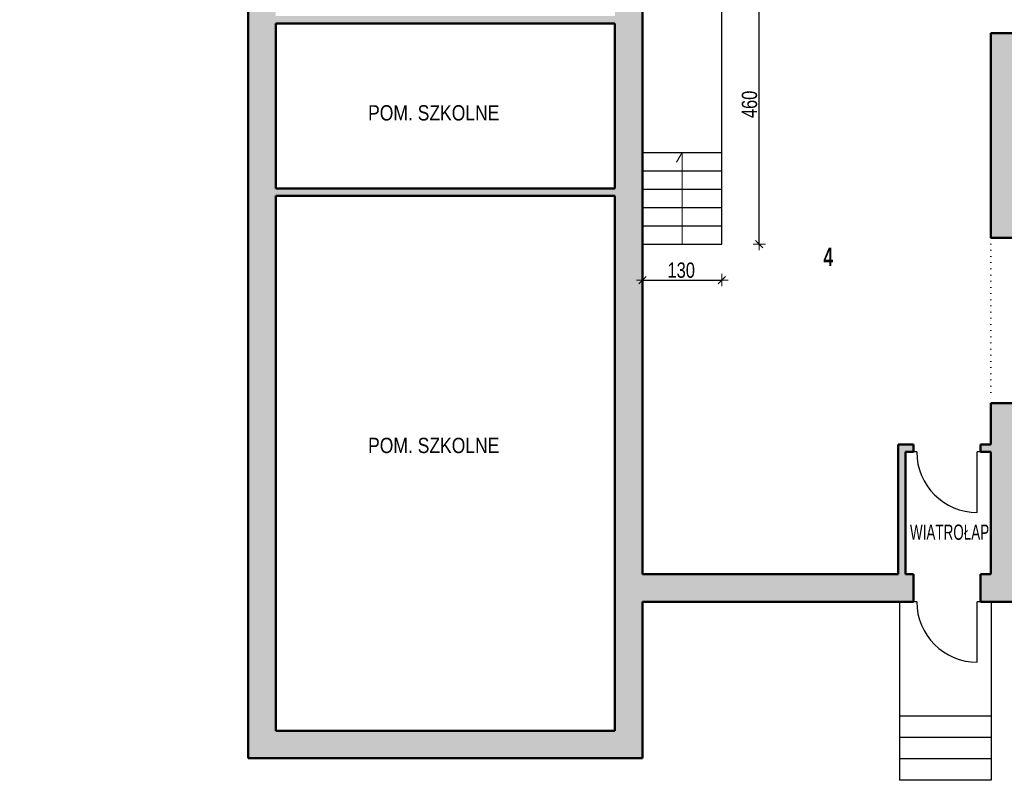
# Model space of a CAD drawing. Header units: centimetres. Extents: x -1240 to 1984, y -2054 to 998.
# Tile 1 of 4: x -1240 to 371, y -1846 to -602. Entities that reach past the tile are written whole.
import ezdxf

# ---------------------------------------------------------------- set-up
doc = ezdxf.new("R2010")
doc.units = ezdxf.units.CM
doc.header["$PDMODE"] = 65
doc.linetypes.add('PUNKT2_S9', pattern=[10, 0, -10])
doc.layers.add('Standard', color=7, linetype='Continuous', lineweight=25)
doc.styles.add('ARIAL', font='ARIAL.TTF')
doc.dimstyles.new('_DIMSTYLE_4', dxfattribs={"dimtxt": 25, "dimasz": 20, "dimexe": 0, "dimexo": 0.0001, "dimgap": 12.5, "dimtad": 2, "dimdec": 0, "dimrnd": 1, "dimzin": 12, "dimdsep": 46, "dimtxsty": 'ARIAL', "dimblk1": 'ALL_ML_STRICH', "dimblk2": 'ALL_ML_STRICH', "dimsah": 1, "dimcen": 0, "dimse1": 1, "dimse2": 1, "dimclrd": 7, "dimclre": 7, "dimclrt": 7, "dimadec": 0, "dimazin": 0, "dimtfac": 1, "dimtdec": 0, "dimtix": 1, "dimtmove": 2, "dimatfit": 3, "dimfxl": 1, "dimtzin": 0, "dimlwd": 0, "dimlwe": 13, "dimarcsym": 0})

# ---------------------------------------------------------------- blocks, each defined once
blk = doc.blocks.new('OBIEKTY_ZLOZONE_0')
at = {"layer": 'Standard', "color": 7, "linetype": 'ByBlock', "lineweight": 25}
for p, q in [((227.5, -1554.3), (222, -1554.3)), ((326.5, -1653.3), (326.5, -1554.3)), ((332, -1554.3), (326.5, -1554.3))]:
    blk.add_line(p, q, dxfattribs=at)
blk.add_arc((326.5, -1554.3), 99, 180, 270, dxfattribs=at)
blk = doc.blocks.new('OBIEKTY_ZLOZONE_1')
at = {"layer": 'Standard', "color": 7, "linetype": 'ByBlock', "lineweight": 25}
for p, q in [((227.5, -1309.3), (222, -1309.3)), ((326.5, -1408.3), (326.5, -1309.3)), ((332, -1309.3), (326.5, -1309.3))]:
    blk.add_line(p, q, dxfattribs=at)
blk.add_arc((326.5, -1309.3), 99, 180, 270, dxfattribs=at)
blk = doc.blocks.new('ALL_ML_STRICH')
at = {"color": 0, "linetype": 'ByBlock', "lineweight": -2}
for p, q in [((-1, 0), (0.5, 0)), ((-0.3, -0.3), (0.3, 0.3)), ((0, -0.5), (0, 0.5))]:
    blk.add_line(p, q, dxfattribs=at)
blk = doc.blocks.new('*D38')
at = {"layer": 'DEFPOINTS', "color": 7, "linetype": 'ByBlock', "lineweight": 13}
for p in [(-91.1, -953.3), (-221.1, -1006.4), (-221.1, -1028.1)]:
    blk.add_point(p, dxfattribs=at)
at = {"layer": 'Standard', "color": 7, "linetype": 'ByBlock', "lineweight": -2}
blk.add_line((-221.1, -1028.1), (-91.1, -1028.1), dxfattribs=at)
at = {"layer": 'Standard', "color": 7, "linetype": 'ByBlock', "lineweight": 13, "xscale": 20, "yscale": 20, "zscale": 20, "rotation": 180}
blk.add_blockref('ALL_ML_STRICH', (-221.1, -1028.1), dxfattribs=at)
at = {"layer": 'Standard', "color": 7, "linetype": 'ByBlock', "lineweight": 13, "xscale": 20, "yscale": 20, "zscale": 20}
blk.add_blockref('ALL_ML_STRICH', (-91.1, -1028.1), dxfattribs=at)
at = {"layer": 'Standard', "color": 7, "linetype": 'ByBlock', "lineweight": 13, "insert": (-157.7, -1012.1), "char_height": 25, "width": 57.692, "attachment_point": 5, "style": 'ARIAL'}
blk.add_mtext('\\W0.77;\\A1;{130}', dxfattribs=at)
blk = doc.blocks.new('*D39')
at = {"layer": 'DEFPOINTS', "color": 7, "linetype": 'ByBlock', "lineweight": 13}
for p in [(-33.3, -509.3), (-99.4, -969.3), (-30.1, -969.3)]:
    blk.add_point(p, dxfattribs=at)
at = {"layer": 'Standard', "color": 7, "linetype": 'ByBlock', "lineweight": -2}
blk.add_line((-30.1, -969.3), (-30.1, -509.3), dxfattribs=at)
at = {"layer": 'Standard', "color": 7, "linetype": 'ByBlock', "lineweight": 13, "xscale": 20, "yscale": 20, "zscale": 20}
for p, rotation in [((-30.1, -509.3), 90), ((-30.1, -969.3), -90.00000000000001)]:
    blk.add_blockref('ALL_ML_STRICH', p, dxfattribs=dict(at, rotation=rotation))
at = {"layer": 'Standard', "color": 7, "linetype": 'ByBlock', "lineweight": 13, "insert": (-46, -740.9), "char_height": 25, "width": 57.692, "attachment_point": 5, "rotation": 90, "style": 'ARIAL'}
blk.add_mtext('\\W0.77;\\A1;{460}', dxfattribs=at)

msp = doc.modelspace()

# ---------------------------------------------------------------- hatches: boundary and pattern name
at = {"layer": 'Standard', "linetype": 'ByBlock', "lineweight": 50}
h = msp.add_hatch(color=254, dxfattribs=at)
h.paths.add_polyline_path([(993.9, 555.7), (315.9, 555.7), (315.9, 517.7), (351.9, 517.7), (351.9, 317.7), (323.9, 317.7), (323.9, 259.7), (351.9, 259.7), (351.9, -497.3), (308.9, -497.3), (308.9, -509.3), (351.9, -509.3), (351.9, -524.3), (393.9, -524.3), (393.9, -392.3), (418, -392.3), (418, -380.3), (393.9, -380.3), (393.9, 517.7), (955.9, 517.7), (955.9, 480.1), (993.9, 480.1)])
h.paths.add_polyline_path([(993.9, 280.1), (955.9, 280.1), (955.9, 200.1), (993.9, 200.1)])
h.paths.add_polyline_path([(993.9, 0.1), (955.9, 0.1), (955.9, -79.9), (993.9, -79.9)])
h.paths.add_polyline_path([(558.9, -416.1), (570.9, -416.1), (570.9, -380.3), (518, -380.3), (518, -392.3), (558.9, -392.3)])
h.paths.add_polyline_path([(145.9, 555.7), (145.9, 517.7), (189.9, 517.7), (189.9, 555.7)])
h.paths.add_polyline_path([(-378.1, 492.7), (-378.1, 517.7), (-220.1, 517.7), (-220.1, 555.7), (-378.1, 555.7), (-378.1, 627.7), (-420.1, 627.7), (-420.1, 492.7)])
h.paths.add_polyline_path([(-1015.1, 881.7), (-420.1, 881.7), (-420.1, 804.7), (-378.1, 804.7), (-378.1, 998), (-420.1, 998), (-420.1, 919.7), (-1015.1, 919.7)])
h.paths.add_polyline_path([(-1110.1, 307.7), (-1135.1, 307.7), (-1135.1, 881.7), (-1115.1, 881.7), (-1115.1, 919.7), (-1160.1, 919.7), (-1160.1, 307.7), (-1240, 307.7), (-1240, 265.7), (-1110.1, 265.7)])
h.paths.add_polyline_path([(-378.1, 332.7), (-420.1, 332.7), (-420.1, 307.7), (-900.1, 307.7), (-900.1, 265.7), (-866.1, 265.7), (-866.1, 210.7), (-821.1, 210.7), (-821.1, 220.7), (-221.1, 220.7), (-221.1, 265.7), (-378.1, 265.7)])
h.paths.add_polyline_path([(-866.1, 155.7), (-866.1, 125.7), (-821.1, 125.7), (-821.1, 155.7)])
h.paths.add_polyline_path([(-821.1, 35.7), (-866.1, 35.7), (-866.1, -59.3), (-821.1, -59.3)])
h.paths.add_polyline_path([(-266.1, 49.7), (-221.1, 49.7), (-221.1, 129.7), (-266.1, 129.7)])
h.paths.add_polyline_path([(-266.1, -315.3), (-236.7, -315.3), (-236.7, -330.3), (-266.1, -330.3), (-266.1, -343.3), (-821.1, -343.3), (-821.1, -274.3), (-866.1, -274.3), (-866.1, -1810.3), (-221.1, -1810.3), (-221.1, -1554.3), (222, -1554.3), (222, -1509.3), (208.9, -1509.3), (208.9, -1309.3), (222, -1309.3), (222, -1297.3), (196.9, -1297.3), (196.9, -1509.3), (-221.1, -1509.3), (-221.1, -509.3), (208.9, -509.3), (208.9, -497.3), (-221.1, -497.3), (-221.1, -50.3), (-266.1, -50.3), (-266.1, -90.3), (-236.7, -90.3), (-236.7, -105.3), (-266.1, -105.3)])
h.paths.add_polyline_path([(-266.1, -1765.3), (-821.1, -1765.3), (-821.1, -890.3), (-266.1, -890.3)], flags=16)
h.paths.add_polyline_path([(-266.1, -878.3), (-821.1, -878.3), (-821.1, -608.3), (-266.1, -608.3)], flags=16)
h.paths.add_polyline_path([(-821.1, -355.3), (-266.1, -355.3), (-266.1, -596.3), (-821.1, -596.3)], flags=16)
at = {"layer": 'Standard', "linetype": 'ByBlock', "lineweight": 25}
h = msp.add_hatch(color=254, dxfattribs=at)
h.paths.add_polyline_path([(993.9, -279.9), (955.9, -279.9), (955.9, -380.3), (570.9, -380.3), (570.9, -392.3), (955.9, -392.3), (955.9, -413.9), (993.9, -413.9)])
h.paths.add_polyline_path([(558.9, -516.1), (558.9, -642.3), (393.9, -642.3), (393.9, -624.3), (348.9, -624.3), (348.9, -959.3), (832.2, -959.3), (832.2, -934.3), (393.9, -934.3), (393.9, -654.3), (955.9, -654.3), (955.9, -687.9), (993.9, -687.9), (993.9, -613.9), (955.9, -613.9), (955.9, -642.3), (570.9, -642.3), (570.9, -516.1)])
h.paths.add_polyline_path([(955.9, -959.3), (955.9, -1229.3), (645.8, -1229.3), (645.8, -1254.3), (655.9, -1254.3), (655.9, -1294.1), (656, -1294.1), (656, -1343.6), (655.9, -1343.6), (655.9, -1383.3), (655.9, -1391.3), (655.9, -1509.3), (530.9, -1509.3), (530.9, -1254.3), (545.8, -1254.3), (545.8, -1229.3), (507.8, -1229.3), (507.8, -1254.3), (518.9, -1254.3), (518.9, -1509.3), (393.9, -1509.3), (393.9, -1391.3), (393.9, -1383.3), (393.9, -1254.3), (407.8, -1254.3), (407.8, -1229.3), (348.9, -1229.3), (348.9, -1297.3), (332, -1297.3), (332, -1309.3), (348.9, -1309.3), (348.9, -1509.3), (332, -1509.3), (332, -1554.3), (993.9, -1554.3), (993.9, -887.9), (955.9, -887.9), (955.9, -934.3), (932.2, -934.3), (932.2, -959.3)])
h.paths.add_polyline_path([(955.9, -1509.3), (667.9, -1509.3), (667.9, -1254.3), (955.9, -1254.3)], flags=16)

# ---------------------------------------------------------------- linework, layer by layer
at = {"layer": 'Standard', "color": 7, "linetype": 'ByBlock', "lineweight": 50}
for p, q in [((-866.1, -1810.3), (-866.1, -274.3)), ((-221.1, -1509.3), (-221.1, -509.3)), ((-821.1, -608.3), (-266.1, -608.3)), ((-821.1, -878.3), (-821.1, -608.3)), ((-266.1, -878.3), (-266.1, -608.3)), ((348.9, -959.3), (348.9, -624.3)), ((348.9, -624.3), (393.9, -624.3)), ((-821.1, -878.3), (-266.1, -878.3)), ((-821.1, -890.3), (-266.1, -890.3)), ((-821.1, -1765.3), (-821.1, -890.3)), ((-266.1, -1765.3), (-266.1, -890.3)), ((348.9, -959.3), (832.2, -959.3)), ((348.9, -1297.3), (348.9, -1229.3)), ((348.9, -1229.3), (407.8, -1229.3)), ((196.9, -1509.3), (196.9, -1297.3)), ((196.9, -1297.3), (222, -1297.3)), ((222, -1297.3), (222, -1309.3)), ((332, -1297.3), (348.9, -1297.3)), ((332, -1297.3), (332, -1309.3)), ((208.9, -1309.3), (222, -1309.3)), ((208.9, -1509.3), (208.9, -1309.3)), ((332, -1309.3), (348.9, -1309.3)), ((348.9, -1509.3), (348.9, -1309.3)), ((-221.1, -1509.3), (196.9, -1509.3)), ((208.9, -1509.3), (222, -1509.3)), ((222, -1509.3), (222, -1554.3)), ((332, -1509.3), (332, -1554.3)), ((332, -1509.3), (348.9, -1509.3)), ((-221.1, -1554.3), (222, -1554.3)), ((-221.1, -1810.3), (-221.1, -1554.3)), ((332, -1554.3), (993.9, -1554.3)), ((-821.1, -1765.3), (-266.1, -1765.3)), ((-866.1, -1810.3), (-221.1, -1810.3))]:
    msp.add_line(p, q, dxfattribs=at)
at = {"layer": 'Standard', "color": 7, "linetype": 'ByBlock', "lineweight": 25}
for p, q in [((-91.1, -969.3), (-91.1, -509.3)), ((-221.1, -819.3), (-91.1, -819.3)), ((-221.1, -849.3), (-91.1, -849.3)), ((-221.1, -879.3), (-91.1, -879.3)), ((-221.1, -909.3), (-91.1, -909.3)), ((-221.1, -939.3), (-91.1, -939.3)), ((-221.1, -969.3), (-91.1, -969.3)), ((199.1, -1554.3), (199.1, -1846.3)), ((349.1, -1554.3), (349.1, -1846.3)), ((349.1, -1741.3), (199.1, -1741.3)), ((349.1, -1776.3), (199.1, -1776.3)), ((349.1, -1811.3), (199.1, -1811.3)), ((349.1, -1846.3), (199.1, -1846.3))]:
    msp.add_line(p, q, dxfattribs=at)
at = {"layer": 'Standard', "color": 7, "linetype": 'ByBlock', "lineweight": 13}
for p, q in [((-156.1, -819.3), (-165.5, -835.2)), ((-156.1, -969.3), (-156.1, -819.3))]:
    msp.add_line(p, q, dxfattribs=at)
at = {"layer": 'Standard', "color": 7, "linetype": 'PUNKT2_S9', "lineweight": 13}
msp.add_line((348.9, -959.3), (348.9, -1229.3), dxfattribs=at)

# ---------------------------------------------------------------- block references
at = {"layer": 'Standard', "color": 7, "linetype": 'ByBlock', "lineweight": 25}
for name in ['OBIEKTY_ZLOZONE_1', 'OBIEKTY_ZLOZONE_0']:
    msp.add_blockref(name, (0, 0), dxfattribs=at)

# ---------------------------------------------------------------- texts
at = {"layer": 'Standard', "color": 7, "linetype": 'ByBlock', "lineweight": 50, "char_height": 25, "attachment_point": 4, "style": 'ARIAL'}
for s, insert, width in [('\\W0.82;POM.\\~SZKOLNE', (-670, -754.8), 219.856), ('\\W0.82;POM.\\~SZKOLNE', (-670, -1298.8), 219.856), ('\\W0.63;WIATROŁAP', (216.5, -1440.7), 136.544)]:
    msp.add_mtext(s, dxfattribs=dict(at, insert=insert, width=width))
at = {"layer": 'Standard', "color": 7, "linetype": 'ByBlock', "lineweight": 25, "insert": (82.9, -990.1), "char_height": 30, "width": 112.033, "attachment_point": 5, "style": 'ARIAL'}
msp.add_mtext('{\\fArial|i0|b1;\\H30.000000;\\W0.666667;\\C7;4}\\P', dxfattribs=at)

# ---------------------------------------------------------------- dimensions: what is measured, and where the dimension line sits
at = {"layer": 'Standard', "color": 7, "linetype": 'ByBlock', "lineweight": 13}
dim = msp.add_linear_dim(base=(-30.1, -509.3), p1=(-99.4, -969.3), p2=(-33.3, -509.3), angle=90, dimstyle='_DIMSTYLE_4', override={"dimpost": '<>', "dimclrd": 7, "dimclre": 7, "dimclrt": 7, "dimlwd": 0, "dimlwe": 13}, dxfattribs=at)
dim.commit()
dim.dimension.update_dxf_attribs({"geometry": '*D39', "text_midpoint": (-46, -740.9)})
dim = msp.add_linear_dim(base=(-91.1, -1028.1), p1=(-221.1, -1006.4), p2=(-91.1, -953.3), dimstyle='_DIMSTYLE_4', override={"dimpost": '<>', "dimclrd": 7, "dimclre": 7, "dimclrt": 7, "dimlwd": 0, "dimlwe": 13}, dxfattribs=at)
dim.commit()
dim.dimension.update_dxf_attribs({"geometry": '*D38', "text_midpoint": (-157.7, -1012.1)})

doc.saveas('drawing.dxf')
